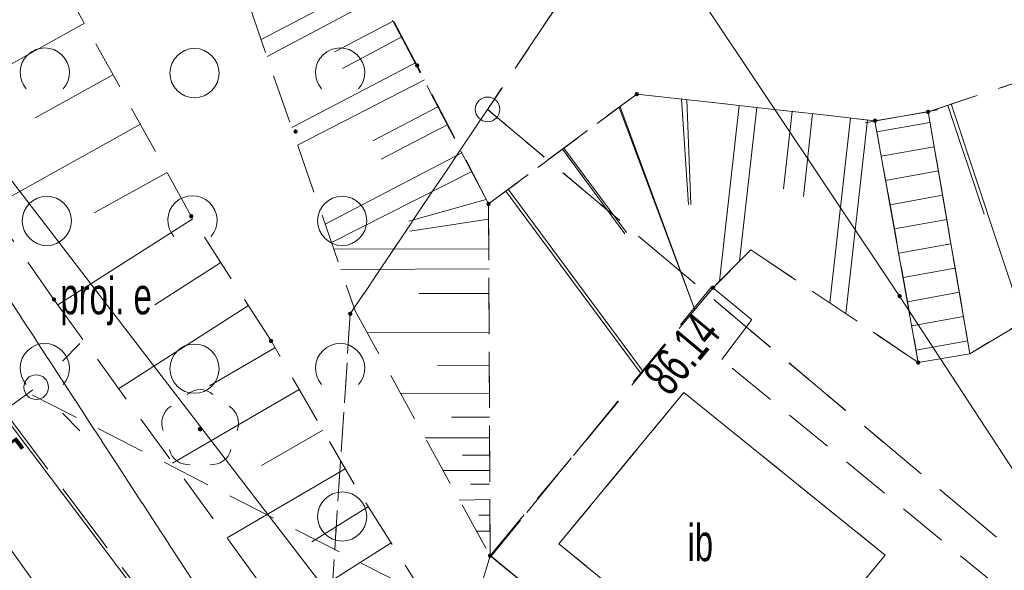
# Model space of a CAD drawing. Header units: metres. Extents: x 6541766 to 6542290, y 5894743 to 5895338.
# Tile 8 of 78: x 6541810 to 6541830, y 5895016 to 5895027. Entities that reach past the tile are written whole.
import ezdxf
from ezdxf.enums import TextEntityAlignment as Align

# ---------------------------------------------------------------- set-up
doc = ezdxf.new("R2010")
doc.units = ezdxf.units.M
for name, pattern in [('0.5_0.5', [1, 0.5, -0.5]), ('1.0_0.5', [1.5, 1, -0.5]), ('1.5_0.5', [2, 1.5, -0.5]), ('egkk-500', [2, 1.5, -0.5]), ('egug-500', [1, 0.5, -0.5])]:
    doc.linetypes.add(name, pattern=pattern)
for name, color, linetype in [('000 Inne (niezydentyfikowane)', 7, 'Continuous'), ('217-kontur klasyfikacyjny', 7, 'Continuous'), ('218-kontur użytku gruntowego', 7, 'Continuous'), ('219-działka ewidencyjna', 7, 'Continuous'), ('chodnik', 7, 'Continuous'), ('inna budowla', 7, 'Continuous'), ('inna budowla-Atr17', 7, 'Continuous'), ('jezdnia', 7, 'Continuous'), ('latarnia - ob. projektowany-Atr17', 7, 'Continuous'), ('pikieta sztuczna-Atr2', 7, 'Continuous'), ('przewód elektroenergetyczny podziemny', 7, 'Continuous'), ('przewód elektroenergetyczny podziemny - ob. projektowany', 7, 'Continuous'), ('przewód wodociągowy', 7, 'Continuous'), ('schody w ciągu komunikacyjnym', 7, 'Continuous'), ('skarpa nieumocniona', 7, 'Continuous'), ('zadrzewienie  zakrzewienie', 7, 'Continuous')]:
    doc.layers.add(name, color=color, linetype=linetype)
doc.layers.add('_dr_ścieki kd', color=36, linetype='Continuous', lineweight=30)
doc.layers.add('IE - podklad', color=8, linetype='Continuous', lineweight=9)

# ---------------------------------------------------------------- blocks, each defined once
blk = doc.blocks.new('blok - sanitarne pzt chelmza ng')
at = {"layer": 'przewód elektroenergetyczny podziemny', "color": 1, "linetype": 'Continuous', "lineweight": 9}
for p, q in [((6542317.07, 5895038.1), (6542328.04, 5895021.7)), ((6542315.55, 5895008.77), (6542296.02, 5895036.08)), ((6542328.04, 5895021.7), (6542339.992, 5895003.38))]:
    blk.add_line(p, q, dxfattribs=at)
at = {"layer": 'przewód elektroenergetyczny podziemny - ob. projektowany', "color": 1, "linetype": '1.5_0.5', "lineweight": 9}
blk.add_line((6542309.22, 5895018.91), (6542310.5, 5895019.85), dxfattribs=at)
blk.add_line((6542309.22, 5895018.91), (6542310.5, 5895019.85), dxfattribs=at)
at = {"layer": 'przewód wodociągowy', "color": 5, "linetype": 'Continuous', "lineweight": 9}
for p, q in [((6542289.34, 5895050.89), (6542336.045, 5894990.186)), ((6542331.58, 5894990.49), (6542308.82, 5895020.62))]:
    blk.add_line(p, q, dxfattribs=at)
blk = doc.blocks.new('blok - podklad szary rfqfqw')
at = {"color": 8, "lineweight": 9}
blk.add_line((6541827.342, 5895025.218), (6541828.818, 5895025.482), dxfattribs=at)
at = {"color": 8, "linetype": 'Continuous', "lineweight": 9}
for p, q in [((6541811.031, 5895020.381), (6541811.384, 5895020.734)), ((6541811.031, 5895020.381), (6541811.384, 5895020.734)), ((6541811.031, 5895019.32), (6541811.384, 5895018.967)), ((6541811.031, 5895019.32), (6541811.384, 5895018.967))]:
    blk.add_line(p, q, dxfattribs=at)
for centre, radius in [((6541813.716, 5895026.226), 0.5), ((6541813.716, 5895026.226), 0.5), ((6541819.67, 5895025.49), 0.25), ((6541819.67, 5895025.49), 0.25), ((6541810.716, 5895023.226), 0.5), ((6541810.716, 5895023.226), 0.5), ((6541816.716, 5895023.226), 0.5), ((6541816.716, 5895023.226), 0.5), ((6541813.716, 5895020.226), 0.5), ((6541813.716, 5895020.226), 0.5), ((6541810.5, 5895019.85), 0.25), ((6541810.5, 5895019.85), 0.25), ((6541816.716, 5895017.226), 0.5), ((6541816.716, 5895017.226), 0.5)]:
    blk.add_circle(centre, radius, dxfattribs=at)
for centre, radius, start, end in [((6541810.674, 5895026.237), 0.5, 318.85, 221.162), ((6541810.674, 5895026.237), 0.5, 318.85, 221.162), ((6541816.674, 5895026.237), 0.5, 318.85, 221.162), ((6541816.674, 5895026.237), 0.5, 318.85, 221.162), ((6541813.674, 5895023.237), 0.5, 318.85, 221.162), ((6541813.674, 5895023.237), 0.5, 318.85, 221.162), ((6541810.674, 5895020.237), 0.5, 318.85, 221.162), ((6541810.674, 5895020.237), 0.5, 318.85, 221.162), ((6541816.674, 5895020.237), 0.5, 318.85, 221.162), ((6541816.674, 5895020.237), 0.5, 318.85, 221.162), ((6541813.83, 5895019.4), 0.4, 49.272, 130.728), ((6541813.83, 5895019.4), 0.4, 49.272, 130.728), ((6541813.45, 5895019.124), 0.4, 121.308, 202.548), ((6541813.45, 5895019.124), 0.4, 121.308, 202.548), ((6541814.21, 5895019.124), 0.4, 337.452, 58.692), ((6541814.21, 5895019.124), 0.4, 337.452, 58.692), ((6541813.595, 5895018.676), 0.4, 193.221, 274.871), ((6541813.595, 5895018.676), 0.4, 193.221, 274.871), ((6541814.065, 5895018.676), 0.4, 265.129, 346.779), ((6541814.065, 5895018.676), 0.4, 265.129, 346.779)]:
    blk.add_arc(centre, radius, start, end, dxfattribs=at)
at = {"color": 8, "linetype": 'Continuous', "lineweight": 9, "extrusion": (0, 0, -1)}
for points in [[(-6541818.208, 5895026.348), (-6541818.208, 5895026.412), (-6541818.195, 5895026.38)], [(-6541818.208, 5895026.412), (-6541818.24, 5895026.335), (-6541818.24, 5895026.425)], [(-6541818.208, 5895026.412), (-6541818.208, 5895026.348), (-6541818.24, 5895026.335)], [(-6541818.24, 5895026.425), (-6541818.24, 5895026.335), (-6541818.272, 5895026.348)], [(-6541818.24, 5895026.425), (-6541818.272, 5895026.348), (-6541818.272, 5895026.412)], [(-6541818.272, 5895026.412), (-6541818.272, 5895026.348), (-6541818.285, 5895026.38)], [(-6541822.668, 5895025.768), (-6541822.668, 5895025.832), (-6541822.655, 5895025.8)], [(-6541822.668, 5895025.768), (-6541822.668, 5895025.832), (-6541822.655, 5895025.8)], [(-6541822.668, 5895025.832), (-6541822.7, 5895025.755), (-6541822.7, 5895025.845)], [(-6541822.668, 5895025.832), (-6541822.7, 5895025.755), (-6541822.7, 5895025.845)], [(-6541822.668, 5895025.832), (-6541822.668, 5895025.768), (-6541822.7, 5895025.755)], [(-6541822.668, 5895025.832), (-6541822.668, 5895025.768), (-6541822.7, 5895025.755)], [(-6541822.7, 5895025.845), (-6541822.7, 5895025.755), (-6541822.732, 5895025.768)], [(-6541822.7, 5895025.845), (-6541822.732, 5895025.768), (-6541822.732, 5895025.832)], [(-6541822.7, 5895025.845), (-6541822.7, 5895025.755), (-6541822.732, 5895025.768)], [(-6541822.7, 5895025.845), (-6541822.732, 5895025.768), (-6541822.732, 5895025.832)], [(-6541822.732, 5895025.832), (-6541822.732, 5895025.768), (-6541822.745, 5895025.8)], [(-6541822.732, 5895025.832), (-6541822.732, 5895025.768), (-6541822.745, 5895025.8)], [(-6541828.588, 5895025.408), (-6541828.588, 5895025.472), (-6541828.575, 5895025.44)], [(-6541828.588, 5895025.408), (-6541828.588, 5895025.472), (-6541828.575, 5895025.44)], [(-6541828.588, 5895025.472), (-6541828.62, 5895025.395), (-6541828.62, 5895025.485)], [(-6541828.588, 5895025.472), (-6541828.62, 5895025.395), (-6541828.62, 5895025.485)], [(-6541828.588, 5895025.472), (-6541828.588, 5895025.408), (-6541828.62, 5895025.395)], [(-6541828.588, 5895025.472), (-6541828.588, 5895025.408), (-6541828.62, 5895025.395)], [(-6541828.62, 5895025.485), (-6541828.62, 5895025.395), (-6541828.652, 5895025.408)], [(-6541828.62, 5895025.485), (-6541828.652, 5895025.408), (-6541828.652, 5895025.472)], [(-6541828.62, 5895025.485), (-6541828.62, 5895025.395), (-6541828.652, 5895025.408)], [(-6541828.62, 5895025.485), (-6541828.652, 5895025.408), (-6541828.652, 5895025.472)], [(-6541828.652, 5895025.472), (-6541828.652, 5895025.408), (-6541828.665, 5895025.44)], [(-6541828.652, 5895025.472), (-6541828.652, 5895025.408), (-6541828.665, 5895025.44)], [(-6541827.508, 5895025.228), (-6541827.508, 5895025.292), (-6541827.495, 5895025.26)], [(-6541827.508, 5895025.228), (-6541827.508, 5895025.292), (-6541827.495, 5895025.26)], [(-6541827.508, 5895025.292), (-6541827.54, 5895025.215), (-6541827.54, 5895025.305)], [(-6541827.508, 5895025.292), (-6541827.54, 5895025.215), (-6541827.54, 5895025.305)], [(-6541827.508, 5895025.292), (-6541827.508, 5895025.228), (-6541827.54, 5895025.215)], [(-6541827.508, 5895025.292), (-6541827.508, 5895025.228), (-6541827.54, 5895025.215)], [(-6541827.54, 5895025.305), (-6541827.54, 5895025.215), (-6541827.572, 5895025.228)], [(-6541827.54, 5895025.305), (-6541827.572, 5895025.228), (-6541827.572, 5895025.292)], [(-6541827.54, 5895025.305), (-6541827.54, 5895025.215), (-6541827.572, 5895025.228)], [(-6541827.54, 5895025.305), (-6541827.572, 5895025.228), (-6541827.572, 5895025.292)], [(-6541827.572, 5895025.292), (-6541827.572, 5895025.228), (-6541827.585, 5895025.26)], [(-6541827.572, 5895025.292), (-6541827.572, 5895025.228), (-6541827.585, 5895025.26)], [(-6541815.738, 5895025.008), (-6541815.738, 5895025.072), (-6541815.725, 5895025.04)], [(-6541815.738, 5895025.008), (-6541815.738, 5895025.072), (-6541815.725, 5895025.04)], [(-6541815.738, 5895025.072), (-6541815.77, 5895024.995), (-6541815.77, 5895025.085)], [(-6541815.738, 5895025.072), (-6541815.77, 5895024.995), (-6541815.77, 5895025.085)], [(-6541815.738, 5895025.072), (-6541815.738, 5895025.008), (-6541815.77, 5895024.995)], [(-6541815.738, 5895025.072), (-6541815.738, 5895025.008), (-6541815.77, 5895024.995)], [(-6541815.77, 5895025.085), (-6541815.77, 5895024.995), (-6541815.802, 5895025.008)], [(-6541815.77, 5895025.085), (-6541815.802, 5895025.008), (-6541815.802, 5895025.072)], [(-6541815.77, 5895025.085), (-6541815.77, 5895024.995), (-6541815.802, 5895025.008)], [(-6541815.77, 5895025.085), (-6541815.802, 5895025.008), (-6541815.802, 5895025.072)], [(-6541815.802, 5895025.072), (-6541815.802, 5895025.008), (-6541815.815, 5895025.04)], [(-6541815.802, 5895025.072), (-6541815.802, 5895025.008), (-6541815.815, 5895025.04)], [(-6541819.658, 5895023.538), (-6541819.658, 5895023.602), (-6541819.645, 5895023.57)], [(-6541819.658, 5895023.538), (-6541819.658, 5895023.602), (-6541819.645, 5895023.57)], [(-6541819.658, 5895023.602), (-6541819.69, 5895023.525), (-6541819.69, 5895023.615)], [(-6541819.658, 5895023.602), (-6541819.69, 5895023.525), (-6541819.69, 5895023.615)], [(-6541819.658, 5895023.602), (-6541819.658, 5895023.538), (-6541819.69, 5895023.525)], [(-6541819.658, 5895023.602), (-6541819.658, 5895023.538), (-6541819.69, 5895023.525)], [(-6541819.69, 5895023.615), (-6541819.69, 5895023.525), (-6541819.722, 5895023.538)], [(-6541819.69, 5895023.615), (-6541819.722, 5895023.538), (-6541819.722, 5895023.602)], [(-6541819.69, 5895023.615), (-6541819.69, 5895023.525), (-6541819.722, 5895023.538)], [(-6541819.69, 5895023.615), (-6541819.722, 5895023.538), (-6541819.722, 5895023.602)], [(-6541819.722, 5895023.602), (-6541819.722, 5895023.538), (-6541819.735, 5895023.57)], [(-6541819.722, 5895023.602), (-6541819.722, 5895023.538), (-6541819.735, 5895023.57)], [(-6541813.618, 5895023.352), (-6541813.65, 5895023.275), (-6541813.65, 5895023.365)], [(-6541813.618, 5895023.352), (-6541813.65, 5895023.275), (-6541813.65, 5895023.365)], [(-6541813.65, 5895023.365), (-6541813.65, 5895023.275), (-6541813.682, 5895023.288)], [(-6541813.65, 5895023.365), (-6541813.682, 5895023.288), (-6541813.682, 5895023.352)], [(-6541813.65, 5895023.365), (-6541813.65, 5895023.275), (-6541813.682, 5895023.288)], [(-6541813.65, 5895023.365), (-6541813.682, 5895023.288), (-6541813.682, 5895023.352)], [(-6541813.618, 5895023.288), (-6541813.618, 5895023.352), (-6541813.605, 5895023.32)], [(-6541813.618, 5895023.288), (-6541813.618, 5895023.352), (-6541813.605, 5895023.32)], [(-6541813.618, 5895023.352), (-6541813.618, 5895023.288), (-6541813.65, 5895023.275)], [(-6541813.618, 5895023.352), (-6541813.618, 5895023.288), (-6541813.65, 5895023.275)], [(-6541813.682, 5895023.352), (-6541813.682, 5895023.288), (-6541813.695, 5895023.32)], [(-6541813.682, 5895023.352), (-6541813.682, 5895023.288), (-6541813.695, 5895023.32)], [(-6541824.218, 5895021.838), (-6541824.218, 5895021.902), (-6541824.205, 5895021.87)], [(-6541824.218, 5895021.838), (-6541824.218, 5895021.902), (-6541824.205, 5895021.87)], [(-6541824.218, 5895021.902), (-6541824.25, 5895021.825), (-6541824.25, 5895021.915)], [(-6541824.218, 5895021.902), (-6541824.25, 5895021.825), (-6541824.25, 5895021.915)], [(-6541824.218, 5895021.902), (-6541824.218, 5895021.838), (-6541824.25, 5895021.825)], [(-6541824.218, 5895021.902), (-6541824.218, 5895021.838), (-6541824.25, 5895021.825)], [(-6541824.25, 5895021.915), (-6541824.25, 5895021.825), (-6541824.282, 5895021.838)], [(-6541824.25, 5895021.915), (-6541824.282, 5895021.838), (-6541824.282, 5895021.902)], [(-6541824.25, 5895021.915), (-6541824.25, 5895021.825), (-6541824.282, 5895021.838)], [(-6541824.25, 5895021.915), (-6541824.282, 5895021.838), (-6541824.282, 5895021.902)], [(-6541824.282, 5895021.902), (-6541824.282, 5895021.838), (-6541824.295, 5895021.87)], [(-6541824.282, 5895021.902), (-6541824.282, 5895021.838), (-6541824.295, 5895021.87)], [(-6541810.828, 5895021.598), (-6541810.828, 5895021.662), (-6541810.815, 5895021.63)], [(-6541810.828, 5895021.598), (-6541810.828, 5895021.662), (-6541810.815, 5895021.63)], [(-6541810.828, 5895021.662), (-6541810.86, 5895021.585), (-6541810.86, 5895021.675)], [(-6541810.828, 5895021.662), (-6541810.86, 5895021.585), (-6541810.86, 5895021.675)], [(-6541810.828, 5895021.662), (-6541810.828, 5895021.598), (-6541810.86, 5895021.585)], [(-6541810.828, 5895021.662), (-6541810.828, 5895021.598), (-6541810.86, 5895021.585)], [(-6541810.86, 5895021.675), (-6541810.86, 5895021.585), (-6541810.892, 5895021.598)], [(-6541810.86, 5895021.675), (-6541810.892, 5895021.598), (-6541810.892, 5895021.662)], [(-6541810.86, 5895021.675), (-6541810.86, 5895021.585), (-6541810.892, 5895021.598)], [(-6541810.86, 5895021.675), (-6541810.892, 5895021.598), (-6541810.892, 5895021.662)], [(-6541810.892, 5895021.662), (-6541810.892, 5895021.598), (-6541810.905, 5895021.63)], [(-6541810.892, 5895021.662), (-6541810.892, 5895021.598), (-6541810.905, 5895021.63)], [(-6541828.003, 5895021.674), (-6541828.014, 5895021.737), (-6541827.996, 5895021.708)], [(-6541828.003, 5895021.674), (-6541828.014, 5895021.737), (-6541827.996, 5895021.708)], [(-6541828.014, 5895021.737), (-6541828.003, 5895021.674), (-6541828.032, 5895021.656)], [(-6541828.014, 5895021.737), (-6541828.003, 5895021.674), (-6541828.032, 5895021.656)], [(-6541828.014, 5895021.737), (-6541828.032, 5895021.656), (-6541828.048, 5895021.744)], [(-6541828.014, 5895021.737), (-6541828.032, 5895021.656), (-6541828.048, 5895021.744)], [(-6541828.048, 5895021.744), (-6541828.032, 5895021.656), (-6541828.066, 5895021.663)], [(-6541828.048, 5895021.744), (-6541828.032, 5895021.656), (-6541828.066, 5895021.663)], [(-6541828.048, 5895021.744), (-6541828.066, 5895021.663), (-6541828.077, 5895021.726)], [(-6541828.048, 5895021.744), (-6541828.066, 5895021.663), (-6541828.077, 5895021.726)], [(-6541828.077, 5895021.726), (-6541828.066, 5895021.663), (-6541828.084, 5895021.692)], [(-6541828.077, 5895021.726), (-6541828.066, 5895021.663), (-6541828.084, 5895021.692)], [(-6541816.848, 5895021.308), (-6541816.848, 5895021.372), (-6541816.835, 5895021.34)], [(-6541816.848, 5895021.308), (-6541816.848, 5895021.372), (-6541816.835, 5895021.34)], [(-6541816.848, 5895021.372), (-6541816.88, 5895021.295), (-6541816.88, 5895021.385)], [(-6541816.848, 5895021.372), (-6541816.88, 5895021.295), (-6541816.88, 5895021.385)], [(-6541816.848, 5895021.372), (-6541816.848, 5895021.308), (-6541816.88, 5895021.295)], [(-6541816.848, 5895021.372), (-6541816.848, 5895021.308), (-6541816.88, 5895021.295)], [(-6541816.88, 5895021.385), (-6541816.88, 5895021.295), (-6541816.912, 5895021.308)], [(-6541816.88, 5895021.385), (-6541816.912, 5895021.308), (-6541816.912, 5895021.372)], [(-6541816.88, 5895021.385), (-6541816.88, 5895021.295), (-6541816.912, 5895021.308)], [(-6541816.88, 5895021.385), (-6541816.912, 5895021.308), (-6541816.912, 5895021.372)], [(-6541816.912, 5895021.372), (-6541816.912, 5895021.308), (-6541816.925, 5895021.34)], [(-6541816.912, 5895021.372), (-6541816.912, 5895021.308), (-6541816.925, 5895021.34)], [(-6541815.238, 5895020.758), (-6541815.238, 5895020.822), (-6541815.225, 5895020.79)], [(-6541815.238, 5895020.758), (-6541815.238, 5895020.822), (-6541815.225, 5895020.79)], [(-6541815.238, 5895020.822), (-6541815.27, 5895020.745), (-6541815.27, 5895020.835)], [(-6541815.238, 5895020.822), (-6541815.27, 5895020.745), (-6541815.27, 5895020.835)], [(-6541815.238, 5895020.822), (-6541815.238, 5895020.758), (-6541815.27, 5895020.745)], [(-6541815.238, 5895020.822), (-6541815.238, 5895020.758), (-6541815.27, 5895020.745)], [(-6541815.27, 5895020.835), (-6541815.27, 5895020.745), (-6541815.302, 5895020.758)], [(-6541815.27, 5895020.835), (-6541815.302, 5895020.758), (-6541815.302, 5895020.822)], [(-6541815.27, 5895020.835), (-6541815.27, 5895020.745), (-6541815.302, 5895020.758)], [(-6541815.27, 5895020.835), (-6541815.302, 5895020.758), (-6541815.302, 5895020.822)], [(-6541815.302, 5895020.822), (-6541815.302, 5895020.758), (-6541815.315, 5895020.79)], [(-6541815.302, 5895020.822), (-6541815.302, 5895020.758), (-6541815.315, 5895020.79)], [(-6541828.388, 5895020.318), (-6541828.388, 5895020.382), (-6541828.375, 5895020.35)], [(-6541828.388, 5895020.318), (-6541828.388, 5895020.382), (-6541828.375, 5895020.35)], [(-6541828.388, 5895020.382), (-6541828.42, 5895020.305), (-6541828.42, 5895020.395)], [(-6541828.388, 5895020.382), (-6541828.42, 5895020.305), (-6541828.42, 5895020.395)], [(-6541828.388, 5895020.382), (-6541828.388, 5895020.318), (-6541828.42, 5895020.305)], [(-6541828.388, 5895020.382), (-6541828.388, 5895020.318), (-6541828.42, 5895020.305)], [(-6541828.42, 5895020.395), (-6541828.42, 5895020.305), (-6541828.452, 5895020.318)], [(-6541828.42, 5895020.395), (-6541828.452, 5895020.318), (-6541828.452, 5895020.382)], [(-6541828.42, 5895020.395), (-6541828.42, 5895020.305), (-6541828.452, 5895020.318)], [(-6541828.42, 5895020.395), (-6541828.452, 5895020.318), (-6541828.452, 5895020.382)], [(-6541828.452, 5895020.382), (-6541828.452, 5895020.318), (-6541828.465, 5895020.35)], [(-6541828.452, 5895020.382), (-6541828.452, 5895020.318), (-6541828.465, 5895020.35)], [(-6541813.795, 5895018.965), (-6541813.795, 5895019.035), (-6541813.78, 5895019)], [(-6541813.795, 5895018.965), (-6541813.795, 5895019.035), (-6541813.78, 5895019)], [(-6541813.795, 5895019.035), (-6541813.83, 5895018.95), (-6541813.83, 5895019.05)], [(-6541813.795, 5895019.035), (-6541813.83, 5895018.95), (-6541813.83, 5895019.05)], [(-6541813.795, 5895019.035), (-6541813.795, 5895018.965), (-6541813.83, 5895018.95)], [(-6541813.795, 5895019.035), (-6541813.795, 5895018.965), (-6541813.83, 5895018.95)], [(-6541813.83, 5895019.05), (-6541813.83, 5895018.95), (-6541813.865, 5895018.965)], [(-6541813.83, 5895019.05), (-6541813.865, 5895018.965), (-6541813.865, 5895019.035)], [(-6541813.83, 5895019.05), (-6541813.83, 5895018.95), (-6541813.865, 5895018.965)], [(-6541813.83, 5895019.05), (-6541813.865, 5895018.965), (-6541813.865, 5895019.035)], [(-6541813.865, 5895019.035), (-6541813.865, 5895018.965), (-6541813.88, 5895019)], [(-6541813.865, 5895019.035), (-6541813.865, 5895018.965), (-6541813.88, 5895019)], [(-6541819.688, 5895016.398), (-6541819.688, 5895016.462), (-6541819.675, 5895016.43)], [(-6541819.688, 5895016.398), (-6541819.688, 5895016.462), (-6541819.675, 5895016.43)], [(-6541819.688, 5895016.462), (-6541819.72, 5895016.385), (-6541819.72, 5895016.475)], [(-6541819.688, 5895016.462), (-6541819.72, 5895016.385), (-6541819.72, 5895016.475)], [(-6541819.688, 5895016.462), (-6541819.688, 5895016.398), (-6541819.72, 5895016.385)], [(-6541819.688, 5895016.462), (-6541819.688, 5895016.398), (-6541819.72, 5895016.385)], [(-6541819.72, 5895016.475), (-6541819.72, 5895016.385), (-6541819.752, 5895016.398)], [(-6541819.72, 5895016.475), (-6541819.752, 5895016.398), (-6541819.752, 5895016.462)], [(-6541819.72, 5895016.475), (-6541819.72, 5895016.385), (-6541819.752, 5895016.398)], [(-6541819.72, 5895016.475), (-6541819.752, 5895016.398), (-6541819.752, 5895016.462)], [(-6541819.752, 5895016.462), (-6541819.752, 5895016.398), (-6541819.765, 5895016.43)], [(-6541819.752, 5895016.462), (-6541819.752, 5895016.398), (-6541819.765, 5895016.43)]]:
    blk.add_solid(points, dxfattribs=at)
at = {"layer": '000 Inne (niezydentyfikowane)', "color": 8, "linetype": 'Continuous', "lineweight": 9}
for p, q in [((6541817.33, 5895028.09), (6541815.07, 5895026.91)), ((6541817.5, 5895027.79), (6541815.19, 5895026.56)), ((6541811.48, 5895027.24), (6541808.21, 5895025.42)), ((6541811.48, 5895027.24), (6541808.21, 5895025.42)), ((6541817.75, 5895027.28), (6541816.56, 5895026.66)), ((6541817.93, 5895026.96), (6541816.72, 5895026.32)), ((6541818.19, 5895026.43), (6541815.69, 5895025.12)), ((6541812.06, 5895026.19), (6541810.48, 5895025.32)), ((6541812.06, 5895026.19), (6541810.48, 5895025.32)), ((6541818.39, 5895026.09), (6541815.81, 5895024.76)), ((6541823.61, 5895025.7), (6541823.75, 5895023.56)), ((6541823.72, 5895025.69), (6541823.8, 5895023.56)), ((6541824.78, 5895025.57), (6541824.38, 5895022)), ((6541829.02, 5895025.57), (6541829.76, 5895023.36)), ((6541829.09, 5895025.6), (6541830.56, 5895021.18)), ((6541818.66, 5895025.54), (6541817.34, 5895024.85)), ((6541822.34, 5895025.53), (6541823.88, 5895021.42)), ((6541822.36, 5895025.54), (6541823.88, 5895021.42)), ((6541825.14, 5895025.53), (6541824.79, 5895022.41)), ((6541825.86, 5895025.45), (6541825.68, 5895023.88)), ((6541826.27, 5895025.4), (6541826.09, 5895023.72)), ((6541812.62, 5895025.19), (6541809.56, 5895023.49)), ((6541812.62, 5895025.19), (6541809.56, 5895023.49)), ((6541818.86, 5895025.18), (6541817.51, 5895024.48)), ((6541827.04, 5895025.32), (6541826.62, 5895021.56)), ((6541827.39, 5895025.28), (6541826.95, 5895021.34)), ((6541819.15, 5895024.61), (6541816.37, 5895023.16)), ((6541821.19, 5895024.68), (6541822.46, 5895022.96)), ((6541821.22, 5895024.7), (6541822.49, 5895022.99)), ((6541813.16, 5895024.21), (6541811.68, 5895023.39)), ((6541813.16, 5895024.21), (6541811.68, 5895023.39)), ((6541819.35, 5895024.23), (6541816.5, 5895022.79)), ((6541820.04, 5895023.83), (6541822.79, 5895020.12)), ((6541820.09, 5895023.87), (6541822.83, 5895020.17)), ((6541819.64, 5895023.66), (6541818.07, 5895023.22)), ((6541813.68, 5895023.27), (6541810.94, 5895021.52)), ((6541813.68, 5895023.27), (6541810.94, 5895021.52)), ((6541819.69, 5895023.26), (6541818.09, 5895023.02)), ((6541819.69, 5895022.66), (6541816.55, 5895022.65)), ((6541814.25, 5895022.38), (6541812.91, 5895021.52)), ((6541814.25, 5895022.38), (6541812.91, 5895021.52)), ((6541819.7, 5895022.25), (6541816.69, 5895022.24)), ((6541819.7, 5895021.75), (6541818.28, 5895021.75)), ((6541814.81, 5895021.51), (6541812.17, 5895019.82)), ((6541814.81, 5895021.51), (6541812.17, 5895019.82)), ((6541819.7, 5895020.97), (6541817.22, 5895020.96)), ((6541815.35, 5895020.65), (6541814.02, 5895019.88)), ((6541815.35, 5895020.65), (6541814.02, 5895019.88)), ((6541819.7, 5895020.3), (6541818.65, 5895020.29)), ((6541815.84, 5895019.8), (6541813.27, 5895018.31)), ((6541815.84, 5895019.8), (6541813.27, 5895018.31)), ((6541819.71, 5895019.73), (6541817.91, 5895019.72)), ((6541819.71, 5895019.24), (6541818.94, 5895019.24)), ((6541816.32, 5895018.98), (6541815.08, 5895018.26)), ((6541816.32, 5895018.98), (6541815.08, 5895018.26)), ((6541819.71, 5895018.82), (6541818.4, 5895018.82)), ((6541819.71, 5895018.47), (6541819.16, 5895018.47)), ((6541816.78, 5895018.19), (6541814.38, 5895016.79)), ((6541816.78, 5895018.19), (6541814.38, 5895016.79)), ((6541819.71, 5895018.16), (6541818.77, 5895018.16)), ((6541819.71, 5895017.88), (6541819.32, 5895017.88)), ((6541819.72, 5895017.57), (6541819.09, 5895017.56)), ((6541817.25, 5895017.43), (6541816.1, 5895016.71)), ((6541817.25, 5895017.43), (6541816.1, 5895016.71)), ((6541819.72, 5895017.25), (6541819.49, 5895017.25)), ((6541819.72, 5895016.93), (6541819.44, 5895016.93)), ((6541817.71, 5895016.69), (6541815.48, 5895015.28)), ((6541817.71, 5895016.69), (6541815.48, 5895015.28))]:
    blk.add_line(p, q, dxfattribs=at)
at = {"layer": '217-kontur klasyfikacyjny', "color": 8, "linetype": 'egkk-500', "lineweight": 9}
for p, q in [((6541861.21, 5895087.38), (6541819.67, 5895025.49)), ((6541819.67, 5895025.49), (6541835.37, 5895012.3)), ((6541819.67, 5895025.49), (6541835.37, 5895012.3))]:
    blk.add_line(p, q, dxfattribs=at)
at = {"layer": '218-kontur użytku gruntowego', "color": 8, "linetype": 'egug-500', "lineweight": 9}
for p, q in [((6541819.67, 5895025.49), (6541861.21, 5895087.38)), ((6541861.21, 5895087.38), (6541819.67, 5895025.49)), ((6541813.74, 5895015.83), (6541802.82, 5895032.58)), ((6541802.82, 5895032.58), (6541813.74, 5895015.83)), ((6541813.74, 5895015.83), (6541802.82, 5895032.58)), ((6541802.82, 5895032.58), (6541813.74, 5895015.83)), ((6541816.88, 5895021.34), (6541819.67, 5895025.49)), ((6541819.67, 5895025.49), (6541816.88, 5895021.34)), ((6541816.88, 5895021.34), (6541819.67, 5895025.49)), ((6541819.67, 5895025.49), (6541816.88, 5895021.34)), ((6541835.37, 5895012.3), (6541819.67, 5895025.49)), ((6541819.67, 5895025.49), (6541835.37, 5895012.3)), ((6541835.37, 5895012.3), (6541819.67, 5895025.49)), ((6541819.67, 5895025.49), (6541835.37, 5895012.3)), ((6541816.3, 5895012.55), (6541816.88, 5895021.34)), ((6541816.88, 5895021.34), (6541816.3, 5895012.55)), ((6541816.3, 5895012.55), (6541816.88, 5895021.34)), ((6541816.88, 5895021.34), (6541816.3, 5895012.55))]:
    blk.add_line(p, q, dxfattribs=at)
at = {"layer": '219-działka ewidencyjna', "color": 8, "linetype": '0.5_0.5', "lineweight": 9}
for p, q in [((6541819.67, 5895025.49), (6541861.21, 5895087.38)), ((6541813.74, 5895015.83), (6541802.82, 5895032.58)), ((6541813.74, 5895015.83), (6541802.82, 5895032.58)), ((6541819.67, 5895025.49), (6541816.88, 5895021.34)), ((6541819.67, 5895025.49), (6541816.88, 5895021.34)), ((6541816.3, 5895012.55), (6541816.88, 5895021.34)), ((6541816.3, 5895012.55), (6541816.88, 5895021.34))]:
    blk.add_line(p, q, dxfattribs=at)
at = {"layer": 'chodnik', "color": 8, "linetype": '1.0_0.5', "lineweight": 9}
for p, q in [((6541824.25, 5895021.87), (6541819.72, 5895016.43)), ((6541824.22, 5895021.89), (6541822.05, 5895019.24)), ((6541825.04, 5895021.22), (6541824.22, 5895021.89)), ((6541825.04, 5895021.22), (6541824.25, 5895021.87)), ((6541824.43, 5895020.41), (6541825.04, 5895021.22)), ((6541824.43, 5895020.41), (6541825.04, 5895021.22)), ((6541833.53, 5895012.94), (6541824.43, 5895020.41)), ((6541833.53, 5895012.94), (6541824.43, 5895020.41)), ((6541821.12, 5895016.67), (6541823.66, 5895019.74)), ((6541821.12, 5895016.67), (6541823.66, 5895019.74)), ((6541823.66, 5895019.74), (6541827.75, 5895016.44)), ((6541823.66, 5895019.74), (6541827.75, 5895016.44)), ((6541822.05, 5895019.24), (6541820.34, 5895017.15)), ((6541820.34, 5895017.15), (6541819.74, 5895016.42)), ((6541825.17, 5895013.36), (6541821.12, 5895016.67)), ((6541825.17, 5895013.36), (6541821.12, 5895016.67)), ((6541819.72, 5895016.43), (6541821.33, 5895015.12)), ((6541819.74, 5895016.42), (6541821.33, 5895015.12)), ((6541827.75, 5895016.44), (6541825.17, 5895013.36)), ((6541827.75, 5895016.44), (6541825.17, 5895013.36))]:
    blk.add_line(p, q, dxfattribs=at)
at = {"layer": 'inna budowla', "color": 8, "linetype": 'Continuous', "lineweight": 9}
for p, q in [((6541823.66, 5895019.74), (6541821.12, 5895016.67)), ((6541823.66, 5895019.74), (6541821.12, 5895016.67)), ((6541827.75, 5895016.44), (6541823.66, 5895019.74)), ((6541827.75, 5895016.44), (6541823.66, 5895019.74)), ((6541821.12, 5895016.67), (6541825.17, 5895013.36)), ((6541821.12, 5895016.67), (6541825.17, 5895013.36)), ((6541825.17, 5895013.36), (6541827.75, 5895016.44)), ((6541825.17, 5895013.36), (6541827.75, 5895016.44))]:
    blk.add_line(p, q, dxfattribs=at)
at = {"layer": 'jezdnia', "color": 8, "linetype": '1.5_0.5', "lineweight": 9}
blk.add_line((6541825.21, 5894999.04), (6541809.3, 5895020.09), dxfattribs=at)
blk.add_line((6541825.21, 5894999.04), (6541809.3, 5895020.09), dxfattribs=at)
at = {"layer": 'schody w ciągu komunikacyjnym', "color": 8, "linetype": 'Continuous', "lineweight": 9}
for p, q in [((6541828.62, 5895025.44), (6541827.54, 5895025.26)), ((6541828.62, 5895025.44), (6541827.54, 5895025.26)), ((6541829.47, 5895020.53), (6541828.62, 5895025.44)), ((6541829.47, 5895020.53), (6541828.62, 5895025.44)), ((6541827.54, 5895025.26), (6541828.42, 5895020.35)), ((6541827.54, 5895025.26), (6541828.42, 5895020.35)), ((6541827.581, 5895025.032), (6541828.657, 5895025.224)), ((6541827.581, 5895025.032), (6541828.657, 5895025.224)), ((6541827.669, 5895024.539), (6541828.743, 5895024.732)), ((6541827.669, 5895024.539), (6541828.743, 5895024.732)), ((6541827.757, 5895024.047), (6541828.828, 5895024.239)), ((6541827.757, 5895024.047), (6541828.828, 5895024.239)), ((6541827.846, 5895023.555), (6541828.913, 5895023.746)), ((6541827.846, 5895023.555), (6541828.913, 5895023.746)), ((6541827.934, 5895023.063), (6541828.998, 5895023.254)), ((6541827.934, 5895023.063), (6541828.998, 5895023.254)), ((6541828.022, 5895022.571), (6541829.084, 5895022.761)), ((6541828.022, 5895022.571), (6541829.084, 5895022.761)), ((6541828.11, 5895022.079), (6541829.169, 5895022.268)), ((6541828.11, 5895022.079), (6541829.169, 5895022.268)), ((6541828.198, 5895021.586), (6541829.254, 5895021.776)), ((6541828.198, 5895021.586), (6541829.254, 5895021.776)), ((6541828.287, 5895021.094), (6541829.34, 5895021.283)), ((6541828.287, 5895021.094), (6541829.34, 5895021.283)), ((6541828.375, 5895020.602), (6541829.425, 5895020.79)), ((6541828.375, 5895020.602), (6541829.425, 5895020.79)), ((6541828.42, 5895020.35), (6541829.47, 5895020.53)), ((6541828.42, 5895020.35), (6541829.47, 5895020.53))]:
    blk.add_line(p, q, dxfattribs=at)
at = {"layer": 'skarpa nieumocniona', "color": 8, "linetype": '1.0_0.5', "lineweight": 9}
for p, q in [((6541798.31, 5895039.61), (6541810.86, 5895021.63)), ((6541798.31, 5895039.61), (6541810.86, 5895021.63)), ((6541798.31, 5895039.61), (6541810.86, 5895021.63)), ((6541798.31, 5895039.61), (6541810.86, 5895021.63)), ((6541819.69, 5895023.57), (6541816.35, 5895029.96)), ((6541819.69, 5895023.57), (6541816.35, 5895029.96)), ((6541818.24, 5895026.38), (6541816.35, 5895029.96)), ((6541818.24, 5895026.38), (6541816.35, 5895029.96)), ((6541813.65, 5895023.32), (6541810.11, 5895029.71)), ((6541813.65, 5895023.32), (6541810.11, 5895029.71)), ((6541813.65, 5895023.32), (6541810.11, 5895029.71)), ((6541813.65, 5895023.32), (6541810.11, 5895029.71)), ((6541814.83, 5895027.59), (6541816.98, 5895021.4)), ((6541814.83, 5895027.59), (6541816.98, 5895021.4)), ((6541814.83, 5895027.59), (6541816.98, 5895021.4)), ((6541814.83, 5895027.59), (6541816.98, 5895021.4)), ((6541828.62, 5895025.44), (6541833.89, 5895027.19)), ((6541828.62, 5895025.44), (6541833.89, 5895027.19)), ((6541833.89, 5895027.19), (6541828.62, 5895025.44)), ((6541833.89, 5895027.19), (6541828.62, 5895025.44)), ((6541819.69, 5895023.57), (6541818.24, 5895026.38)), ((6541819.69, 5895023.57), (6541818.24, 5895026.38)), ((6541819.69, 5895023.57), (6541822.7, 5895025.8)), ((6541819.69, 5895023.57), (6541822.7, 5895025.8)), ((6541822.7, 5895025.8), (6541819.69, 5895023.57)), ((6541822.7, 5895025.8), (6541819.69, 5895023.57)), ((6541822.7, 5895025.8), (6541827.54, 5895025.26)), ((6541822.7, 5895025.8), (6541827.54, 5895025.26)), ((6541827.54, 5895025.26), (6541822.7, 5895025.8)), ((6541827.54, 5895025.26), (6541822.7, 5895025.8)), ((6541829.47, 5895020.53), (6541828.62, 5895025.44)), ((6541829.47, 5895020.53), (6541828.62, 5895025.44)), ((6541828.62, 5895025.44), (6541829.47, 5895020.53)), ((6541828.62, 5895025.44), (6541829.47, 5895020.53)), ((6541827.54, 5895025.26), (6541828.42, 5895020.35)), ((6541827.54, 5895025.26), (6541828.42, 5895020.35)), ((6541828.42, 5895020.35), (6541827.54, 5895025.26)), ((6541828.42, 5895020.35), (6541827.54, 5895025.26)), ((6541835, 5895023.85), (6541829.47, 5895020.53)), ((6541835, 5895023.85), (6541829.47, 5895020.53)), ((6541829.47, 5895020.53), (6541835, 5895023.85)), ((6541829.47, 5895020.53), (6541835, 5895023.85)), ((6541819.72, 5895016.43), (6541819.69, 5895023.57)), ((6541819.72, 5895016.43), (6541819.69, 5895023.57)), ((6541819.72, 5895016.43), (6541819.69, 5895023.57)), ((6541819.72, 5895016.43), (6541819.69, 5895023.57)), ((6541819.69, 5895023.57), (6541819.72, 5895016.43)), ((6541819.69, 5895023.57), (6541819.72, 5895016.43)), ((6541819.72, 5895016.43), (6541819.69, 5895023.57)), ((6541819.72, 5895016.43), (6541819.69, 5895023.57)), ((6541815.27, 5895020.79), (6541813.65, 5895023.32)), ((6541815.27, 5895020.79), (6541813.65, 5895023.32)), ((6541815.27, 5895020.79), (6541813.65, 5895023.32)), ((6541815.27, 5895020.79), (6541813.65, 5895023.32)), ((6541825.02, 5895022.64), (6541824.25, 5895021.87)), ((6541825.02, 5895022.64), (6541824.25, 5895021.87)), ((6541824.25, 5895021.87), (6541825.02, 5895022.64)), ((6541824.25, 5895021.87), (6541825.02, 5895022.64)), ((6541828.42, 5895020.35), (6541825.02, 5895022.64)), ((6541828.42, 5895020.35), (6541825.02, 5895022.64)), ((6541825.02, 5895022.64), (6541828.42, 5895020.35)), ((6541825.02, 5895022.64), (6541828.42, 5895020.35)), ((6541824.25, 5895021.87), (6541819.72, 5895016.43)), ((6541824.25, 5895021.87), (6541819.72, 5895016.43)), ((6541819.72, 5895016.43), (6541824.25, 5895021.87)), ((6541819.72, 5895016.43), (6541824.25, 5895021.87)), ((6541810.86, 5895021.63), (6541816.66, 5895013.65)), ((6541810.86, 5895021.63), (6541816.66, 5895013.65)), ((6541810.86, 5895021.63), (6541816.66, 5895013.65)), ((6541810.86, 5895021.63), (6541816.66, 5895013.65)), ((6541816.98, 5895021.4), (6541819.72, 5895016.43)), ((6541816.98, 5895021.4), (6541819.72, 5895016.43)), ((6541816.98, 5895021.4), (6541819.72, 5895016.43)), ((6541816.98, 5895021.4), (6541819.72, 5895016.43)), ((6541816.96, 5895017.88), (6541815.27, 5895020.79)), ((6541816.96, 5895017.88), (6541815.27, 5895020.79)), ((6541816.96, 5895017.88), (6541815.27, 5895020.79)), ((6541816.96, 5895017.88), (6541815.27, 5895020.79)), ((6541819.33, 5895014.12), (6541816.96, 5895017.88)), ((6541819.33, 5895014.12), (6541816.96, 5895017.88)), ((6541819.33, 5895014.12), (6541816.96, 5895017.88)), ((6541819.33, 5895014.12), (6541816.96, 5895017.88))]:
    blk.add_line(p, q, dxfattribs=at)
at = {"layer": 'zadrzewienie  zakrzewienie', "color": 8, "linetype": '1.0_0.5', "lineweight": 9}
for p, q in [((6541816.35, 5895029.96), (6541819.69, 5895023.57)), ((6541819.69, 5895023.57), (6541819.72, 5895016.43)), ((6541819.33, 5895015.14), (6541809.94, 5895019.94)), ((6541819.72, 5895016.43), (6541819.33, 5895015.14))]:
    blk.add_line(p, q, dxfattribs=at)
at = {"layer": 'inna budowla-Atr17', "color": 8, "lineweight": 9, "width": 0.667}
blk.add_text('ib', height=0.75, dxfattribs=at).set_placement((6541823.73, 5895016.32))
blk.add_text('ib', height=0.75, dxfattribs=at).set_placement((6541823.73, 5895016.32))
at = {"layer": 'latarnia - ob. projektowany-Atr17', "color": 8, "lineweight": 9, "width": 0.667}
blk.add_text('proj. e', height=0.75, dxfattribs=at).set_placement((6541810.99, 5895021.33))
blk.add_text('proj. e', height=0.75, dxfattribs=at).set_placement((6541810.99, 5895021.33))
at = {"layer": 'pikieta sztuczna-Atr2', "color": 8, "lineweight": 9, "width": 0.667}
for s, rotation, p in [('86.14', 50.215, (6541822.79, 5895020.12, 86.14)), ('86.14', 50.215, (6541822.79, 5895020.12)), ('84.95', 307.083, (6541809.28, 5895019.92, 84.95)), ('84.95', 307.083, (6541809.28, 5895019.92))]:
    blk.add_text(s, height=0.75, rotation=rotation, dxfattribs=at).set_placement(p, align=Align.TOP_LEFT)

msp = doc.modelspace()

# ---------------------------------------------------------------- block references
at = {"layer": '_dr_ścieki kd', "lineweight": 9}
msp.add_blockref('blok - sanitarne pzt chelmza ng', (-500, 0), dxfattribs=at)
at = {"layer": 'IE - podklad'}
msp.add_blockref('blok - podklad szary rfqfqw', (0, 0), dxfattribs=at)

doc.saveas('drawing.dxf')
